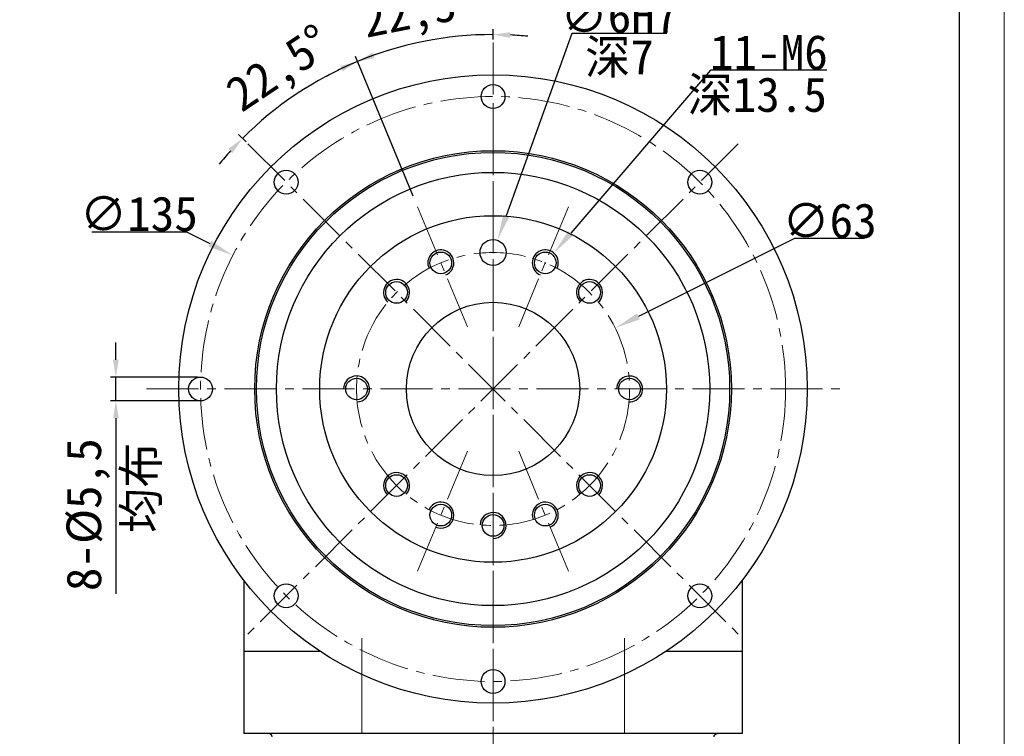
# Model space of a CAD drawing. Header units: millimetres. Extents: x 6153 to 7022, y -675 to -61.
# Tile 11 of 12: x 6794 to 7022, y -359 to -194. Entities that reach past the tile are written whole.
import ezdxf

# ---------------------------------------------------------------- set-up
doc = ezdxf.new("R2010")
doc.units = ezdxf.units.MM
doc.header["$PDSIZE"] = -5
doc.linetypes.add('点画线', pattern=[18, 12, -2, 2, -2])
doc.layers.get('0').update_dxf_attribs({"lineweight": 18})
doc.layers.get('Defpoints').update_dxf_attribs({"lineweight": 18})
for name, color, linetype, lineweight in [('7中心线层', 7, '点画线', 18), ('剖面线', 3, 'Continuous', 15), ('图框_外框线', 7, 'Continuous', 18), ('尺寸线层', 3, 'Continuous', 18), ('粗实线', 7, 'Continuous', 40)]:
    doc.layers.add(name, color=color, linetype=linetype, lineweight=lineweight)
doc.styles.add('工程字', font='txt')
doc.dimstyles.new('DIMSTYLE_17', dxfattribs={"dimtxt": 8, "dimasz": 12, "dimexe": 0.18, "dimexo": 0.0625, "dimgap": 0.09, "dimtad": 1, "dimtih": 1, "dimtoh": 1, "dimdec": 3, "dimdsep": 46, "dimtxsty": 'Standard', "dimblk": '_CAXARROW', "dimcen": 0.09, "dimdle": 24, "dimadec": 0, "dimazin": 0, "dimtfac": 0.7, "dimtdec": 3, "dimtofl": 0, "dimtmove": 0, "dimatfit": 3, "dimfxl": 1, "dimtolj": 1, "dimarcsym": 0})
doc.dimstyles.new('ISO-25', dxfattribs={"dimtxt": 8, "dimasz": 4, "dimexe": 1.25, "dimexo": 0.625, "dimgap": 1.7, "dimtad": 1, "dimtxsty": '工程字', "dimcen": 2, "dimdle": 8, "dimadec": 0, "dimazin": 0, "dimtfac": 1, "dimtmove": 0, "dimatfit": 3, "dimfxl": 1, "dimarcsym": 0})

# ---------------------------------------------------------------- blocks, each defined once
blk = doc.blocks.new('_CAXARROW')
blk.add_hatch(color=0).paths.add_polyline_path([(0, 0), (-1, 0.125), (-1, -0.125)], flags=0)
blk = doc.blocks.new('*D99')
at = {"layer": 'Defpoints', "color": 0}
for p in [(6904.64, -244.82), (6902.61, -250.47)]:
    blk.add_point(p, dxfattribs=at)
at = {"layer": '尺寸线层', "color": 0, "lineweight": -2}
for p, q in [((6921.8, -197.07), (6906.67, -239.17)), ((6943.74, -197.07), (6921.8, -197.07)), ((6903.54, -247.64), (6903.72, -247.64)), ((6903.63, -247.73), (6903.63, -247.55))]:
    blk.add_line(p, q, dxfattribs=at)
at = {"layer": '尺寸线层', "color": 0, "lineweight": -2, "xscale": 6, "yscale": 6, "zscale": 6, "rotation": 250.2393634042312}
blk.add_blockref('_CAXARROW', (6904.64, -244.82), dxfattribs=at)
at = {"layer": '尺寸线层', "color": 0, "lineweight": 25, "insert": (6932.81, -192.98), "char_height": 8, "attachment_point": 5, "style": '工程字'}
blk.add_mtext('\\A1;∅6H7', dxfattribs=at)
blk = doc.blocks.new('_FILLED')
at = {"linetype": 'ByBlock'}
blk.add_hatch(color=0, dxfattribs=at).paths.add_polyline_path([(0, 0), (-1, 0.133), (-1, -0.133)], flags=0)
blk = doc.blocks.new('*D100')
at = {"layer": 'Defpoints', "color": 0}
for p in [(6931.81, -265.07), (6875.45, -293.21)]:
    blk.add_point(p, dxfattribs=at)
at = {"layer": '尺寸线层', "color": 0, "lineweight": -2}
for p, q in [((6973.16, -244.44), (6937.18, -262.4)), ((6989.33, -244.44), (6973.16, -244.44)), ((6903.54, -279.14), (6903.72, -279.14)), ((6903.63, -279.23), (6903.63, -279.05))]:
    blk.add_line(p, q, dxfattribs=at)
at = {"layer": '尺寸线层', "color": 0, "lineweight": -2, "xscale": 6, "yscale": 6, "zscale": 6, "rotation": 206.5272698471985}
blk.add_blockref('_CAXARROW', (6931.81, -265.07), dxfattribs=at)
at = {"layer": '尺寸线层', "color": 0, "lineweight": 25, "insert": (6981.29, -240.35), "char_height": 8, "attachment_point": 5, "style": '工程字'}
blk.add_mtext('\\A1;∅63', dxfattribs=at)
blk = doc.blocks.new('*D101')
at = {"layer": 'Defpoints', "color": 0}
for p in [(6917.64, -247.76), (6913.73, -252.32)]:
    blk.add_point(p, dxfattribs=at)
at = {"layer": '尺寸线层', "color": 0, "lineweight": -2}
for p, q in [((6953.82, -205.59), (6921.54, -243.21)), ((6980.63, -205.59), (6953.82, -205.59)), ((6915.59, -250.04), (6915.77, -250.04)), ((6915.68, -250.13), (6915.68, -249.95))]:
    blk.add_line(p, q, dxfattribs=at)
at = {"layer": '尺寸线层', "color": 0, "lineweight": -2, "xscale": 6, "yscale": 6, "zscale": 6, "rotation": 229.3752443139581}
blk.add_blockref('_CAXARROW', (6917.64, -247.76), dxfattribs=at)
at = {"layer": '尺寸线层', "color": 0, "lineweight": 25, "insert": (6967.27, -201.5), "char_height": 8, "attachment_point": 5, "style": '工程字'}
blk.add_mtext('\\A1;11-M6', dxfattribs=at)
blk = doc.blocks.new('*D102')
at = {"layer": 'Defpoints', "color": 0}
for p in [(6892.95, -198.06), (6903.63, -199.14), (6885.45, -235.26), (6897.7, -264.82), (6903.63, -359.14)]:
    blk.add_point(p, dxfattribs=at)
at = {"layer": '尺寸线层', "color": 0, "lineweight": -2}
for p, q in [((6903.63, -198.52), (6903.63, -196.11)), ((6885.21, -234.68), (6871.85, -202.43))]:
    blk.add_line(p, q, dxfattribs=at)
for start, end in [(90, 112.5), (84.3951, 87.1975), (115.3025, 118.1049)]:
    blk.add_arc((6903.63, -279.14), 81.79, start, end, dxfattribs=at)
at = {"layer": '尺寸线层', "color": 0}
for points in [[(6907.64, -196.79), (6907.61, -198.12), (6903.63, -197.36)], [(6868.94, -205.81), (6868.4, -204.59), (6872.33, -203.58)]]:
    blk.add_solid(points, dxfattribs=at)
at = {"layer": '尺寸线层', "color": 0, "lineweight": -3, "insert": (6886.43, -192.68), "char_height": 8, "attachment_point": 5, "rotation": 11.25, "style": '工程字'}
blk.add_mtext('22,5%%d', dxfattribs=at)
blk = doc.blocks.new('*D103')
at = {"layer": 'Defpoints', "color": 0}
for p in [(6862.73, -208.31), (6847.06, -222.57), (6885.45, -235.26), (6897.7, -264.82), (6960.2, -335.71)]:
    blk.add_point(p, dxfattribs=at)
at = {"layer": '尺寸线层', "color": 0, "lineweight": -2}
for p, q in [((6885.21, -234.68), (6871.85, -202.42)), ((6846.62, -222.13), (6844.91, -220.42))]:
    blk.add_line(p, q, dxfattribs=at)
for start, end in [(106.8955, 109.6977), (112.5, 135), (137.8023, 140.6045)]:
    blk.add_arc((6903.63, -279.14), 81.79, start, end, dxfattribs=at)
at = {"layer": '尺寸线层', "color": 0}
for points in [[(6875.82, -201.51), (6876.3, -202.76), (6872.33, -203.58)], [(6843.52, -224.66), (6842.55, -223.74), (6845.79, -221.31)]]:
    blk.add_solid(points, dxfattribs=at)
at = {"layer": '尺寸线层', "color": 0, "lineweight": -3, "insert": (6854.65, -205.84), "char_height": 8, "attachment_point": 5, "rotation": 33.75, "style": '工程字'}
blk.add_mtext('22,5%%d', dxfattribs=at)
blk = doc.blocks.new('*D104')
at = {"layer": 'Defpoints', "color": 0}
for p in [(6843.58, -248.32), (6963.68, -309.96)]:
    blk.add_point(p, dxfattribs=at)
at = {"layer": '尺寸线层', "color": 0, "lineweight": -2}
for p, q in [((6811, -242.85), (6832.9, -242.85)), ((6832.9, -242.85), (6838.24, -245.58)), ((6903.54, -279.14), (6903.72, -279.14)), ((6903.63, -279.23), (6903.63, -279.05))]:
    blk.add_line(p, q, dxfattribs=at)
at = {"layer": '尺寸线层', "color": 0, "lineweight": -2, "xscale": 6, "yscale": 6, "zscale": 6, "rotation": 332.8333289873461}
blk.add_blockref('_CAXARROW', (6843.58, -248.32), dxfattribs=at)
at = {"layer": '尺寸线层', "color": 0, "lineweight": 25, "insert": (6821.9, -238.76), "char_height": 8, "attachment_point": 5, "style": '工程字'}
blk.add_mtext('\\A1;∅135', dxfattribs=at)
blk = doc.blocks.new('*D105')
at = {"layer": 'Defpoints', "color": 0}
for p in [(6816.59, -276.39), (6836.07, -276.39), (6836.18, -281.89)]:
    blk.add_point(p, dxfattribs=at)
at = {"layer": '尺寸线层', "color": 0, "lineweight": -2}
for p, q in [((6816.59, -272.39), (6816.59, -268.39)), ((6835.45, -276.39), (6815.34, -276.39)), ((6816.59, -281.89), (6816.59, -276.39)), ((6835.56, -281.89), (6815.34, -281.89)), ((6816.59, -285.89), (6816.59, -326.41))]:
    blk.add_line(p, q, dxfattribs=at)
at = {"layer": '尺寸线层', "color": 0}
for points in [[(6815.92, -272.39), (6817.25, -272.39), (6816.59, -276.39)], [(6817.25, -285.89), (6815.92, -285.89), (6816.59, -281.89)]]:
    blk.add_solid(points, dxfattribs=at)
at = {"layer": '尺寸线层', "color": 0, "lineweight": -3, "insert": (6810.21, -308.15), "char_height": 8, "attachment_point": 5, "rotation": 90, "style": '工程字'}
blk.add_mtext('8-%%C5,5', dxfattribs=at)

msp = doc.modelspace()

# ---------------------------------------------------------------- linework, layer by layer
for p, q in [((6873.3157, -336.6434), (6873.3157, -358.6434)), ((6933.9375, -336.6434), (6933.9375, -358.6434))]:
    msp.add_line(p, q)
at = {"layer": '7中心线层', "color": 0}
for p, q in [((6903.6289, -199.1434), (6903.6289, -359.1434)), ((6847.0604, -222.5749), (6960.1974, -335.712)), ((6960.1974, -222.5749), (6847.0604, -335.712)), ((6897.6973, -264.8233), (6885.4514, -235.2591)), ((6909.5605, -264.8233), (6921.8064, -235.2591)), ((6823.6289, -279.1434), (6983.6289, -279.1434)), ((6897.6973, -293.4636), (6885.4514, -323.0277)), ((6909.5605, -293.4636), (6921.8064, -323.0277))]:
    msp.add_line(p, q, dxfattribs=at)
at = {"layer": '7中心线层'}
msp.add_line((6903.6289, -213.8054), (6903.6289, -420.4356), dxfattribs=at)
at = {"layer": '7中心线层', "color": 0}
for radius in [67.5, 31.5, 31.5]:
    msp.add_circle((6903.6289, -279.1434), radius, dxfattribs=at)
at = {"layer": '剖面线', "color": 0, "lineweight": -3}
for centre, start, end in [((6891.5744, -250.0412), 292.5, 205.229403), ((6915.6834, -250.0412), 334.770597, 247.5), ((6881.355, -256.8696), 315, 227.729403), ((6925.9028, -256.8696), 312.270597, 225), ((6872.1289, -279.1434), 272.729403, 180), ((6935.1289, -279.1434), 267.270597, 180), ((6881.355, -301.4173), 317.729403, 225), ((6925.9028, -301.4173), 315, 222.270597), ((6891.5744, -308.2456), 247.5, 154.770597), ((6915.6834, -308.2456), 292.5, 199.770597), ((6903.6289, -310.6434), 270, 177.270597)]:
    msp.add_arc(centre, 3, start, end, dxfattribs=at)
at = {"layer": '图框_外框线', "color": 3}
msp.add_lwpolyline([(6153.1337, -675.1252), (7021.6107, -675.1252), (7021.6107, -60.9879), (6153.1337, -60.9879)], close=True, dxfattribs=at)
at = {"layer": '图框_外框线', "color": 3, "lineweight": 25}
msp.add_lwpolyline([(6204.8288, -664.7862), (7011.2717, -664.7862), (7011.2717, -71.3269), (6204.8288, -71.3269)], close=True, dxfattribs=at)
at = {"layer": '粗实线', "lineweight": 30}
for p, q in [((6846.1293, -323.3028), (6846.1266, -358.6434)), ((6961.1293, -323.3017), (6961.1266, -358.6434)), ((6961.1266, -339.6434), (6961.1266, -358.6434)), ((6873.3157, -358.6434), (6846.1266, -358.6434)), ((6933.9375, -358.6434), (6873.3157, -358.6434)), ((6961.1266, -358.6434), (6933.9375, -358.6434)), ((6961.1266, -358.6434), (6961.1266, -358.6434))]:
    msp.add_line(p, q, dxfattribs=at)
at = {"layer": '粗实线', "color": 0, "linetype": 'Continuous', "lineweight": 30}
for p, q in [((6846.1281, -339.6434), (6863.6789, -339.6434)), ((6943.5789, -339.6434), (6961.1281, -339.6434))]:
    msp.add_line(p, q, dxfattribs=at)
for centre, radius in [((6903.6289, -279.1434), 72.5), ((6903.6289, -211.6434), 2.75), ((6903.6289, -279.1434), 55), ((6903.6289, -279.1434), 54.6), ((6855.8992, -231.4137), 2.75), ((6903.6289, -279.1434), 50), ((6951.3586, -231.4137), 2.75), ((6903.6289, -279.1434), 40), ((6903.6289, -247.6434), 3), ((6891.5744, -250.0412), 2.5), ((6915.6834, -250.0412), 2.5), ((6881.355, -256.8696), 2.5), ((6925.9028, -256.8696), 2.5), ((6903.6289, -279.1434), 20), ((6836.1289, -279.1434), 2.75), ((6872.1289, -279.1434), 2.5), ((6935.1289, -279.1434), 2.5), ((6881.355, -301.4173), 2.5), ((6925.9028, -301.4173), 2.5), ((6891.5744, -308.2456), 2.5), ((6915.6834, -308.2456), 2.5), ((6903.6289, -310.6434), 2.5), ((6855.8992, -326.8731), 2.75), ((6951.3586, -326.8731), 2.75), ((6903.6289, -346.6434), 2.75)]:
    msp.add_circle(centre, radius, dxfattribs=at)
at = {"layer": '粗实线', "lineweight": 30}
msp.add_arc((6851.8266, -359.4434), 0.8, 0, 90, dxfattribs=at)
at = {"layer": '粗实线', "lineweight": 30, "extrusion": (0, 0, -1)}
msp.add_arc((-6955.4266, -359.4434), 0.8, 0, 90, dxfattribs=at)

# ---------------------------------------------------------------- texts
at = {"layer": '尺寸线层', "lineweight": -3, "char_height": 8, "attachment_point": 5, "style": '工程字'}
for s, insert in [('深7', (6932.8264, -202.9153)), ('深13.5', (6964.5975, -211.5941))]:
    msp.add_mtext(s, dxfattribs=dict(at, insert=insert))
at = {"layer": '尺寸线层', "lineweight": -3, "insert": (6822.7974, -301.9273), "char_height": 8, "attachment_point": 5, "rotation": 90, "style": '工程字'}
msp.add_mtext('均布', dxfattribs=at)

# ---------------------------------------------------------------- dimensions: what is measured, and where the dimension line sits
at = {"layer": '尺寸线层', "lineweight": -3}
for base, line1, line2, picture, middle in [((6892.9535, -198.0555), ((6897.6973, -264.8233), (6885.4514, -235.2591)), ((6903.6289, -199.1434), (6903.6289, -359.1434)), '*D102', (6886.4301, -192.6794)), ((6862.7322, -208.3082), ((6847.0604, -222.5749), (6960.1974, -335.712)), ((6897.6973, -264.8233), (6885.4514, -235.2591)), '*D103', (6854.6477, -205.8379))]:
    dim = msp.add_angular_dim_2l(base=base, line1=line1, line2=line2, dimstyle='ISO-25', override={"dimadec": 1}, dxfattribs=at)
    dim.commit()
    dim.dimension.update_dxf_attribs({"geometry": picture, "text_midpoint": middle})
at = {"layer": '尺寸线层', "lineweight": 25}
for p1, p2, text, picture, middle in [((6902.6146, -250.4668), (6904.6432, -244.8201), '<>H7', '*D99', (6932.8129, -197.0748)), ((6913.7301, -252.3182), (6917.6367, -247.7642), '11-M6', '*D101', (6967.2709, -205.588))]:
    dim = msp.add_diameter_dim_2p(p1=p1, p2=p2, text=text, dimstyle='DIMSTYLE_17', override={"dimasz": 6, "dimtxsty": '工程字', "dimtol": 0, "dimldrblk": '_FILLED'}, dxfattribs=at)
    dim.commit()
    dim.dimension.update_dxf_attribs({"geometry": picture, "text_midpoint": middle, "dimtype": 163})
for p1, p2, picture, middle in [((6963.6824, -309.9626), (6843.5754, -248.3242), '*D104', (6821.9041, -242.8453)), ((6875.4452, -293.2121), (6931.8126, -265.0748), '*D100', (6981.2901, -244.4374))]:
    dim = msp.add_diameter_dim_2p(p1=p1, p2=p2, dimstyle='DIMSTYLE_17', override={"dimasz": 6, "dimtxsty": '工程字', "dimtol": 0, "dimldrblk": '_FILLED'}, dxfattribs=at)
    dim.commit()
    dim.dimension.update_dxf_attribs({"geometry": picture, "text_midpoint": middle, "dimtype": 163})
at = {"layer": '尺寸线层', "lineweight": -3}
dim = msp.add_linear_dim(base=(6816.5852, -276.394), p1=(6836.1849, -281.8929), p2=(6836.0729, -276.394), angle=90, text='8-%%C<>', dimstyle='ISO-25', dxfattribs=at)
dim.commit()
dim.dimension.update_dxf_attribs({"geometry": '*D105', "text_midpoint": (6816.5852, -308.1515), "dimtype": 160})

doc.saveas('drawing.dxf')
